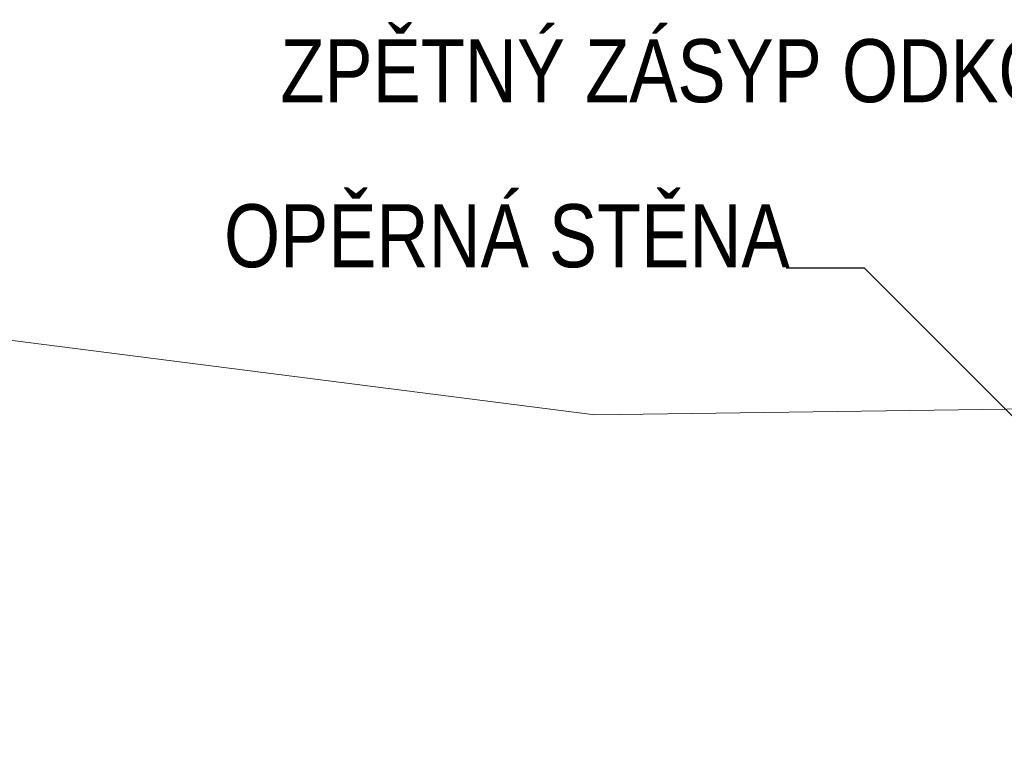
# Model space of a CAD drawing. Header units: millimetres. Extents: x -479461597 to -478645968, y -1101060132 to -1100898045.
# Tile 114 of 145: x -478958962 to -478955057, y -1101055705 to -1101052780. Entities that reach past the tile are written whole.
import ezdxf

# ---------------------------------------------------------------- set-up
doc = ezdxf.new("R2010")
doc.units = ezdxf.units.MM
doc.header["$MEASUREMENT"] = 0
doc.linetypes.add('Wipeout_Contour', pattern=[1000, 0, -1000])
doc.layers.add('Anotace - SP_Pero_č.__25', color=7, linetype='Continuous', lineweight=13, true_color=0x1a4f6e)
doc.layers.add('Situace - terén PT_Pero_č.__190', color=7, linetype='Continuous', lineweight=20, true_color=0x6d6f03)
doc.layers.add('Anotace - SP_Pero_č.__6', color=7, linetype='Continuous', lineweight=20)
doc.layers.add('Bourané_2D prvky - vyplně', color=7, linetype='Continuous')
doc.layers.add('Situace - terén PT', color=7, linetype='Continuous')
doc.styles.add('GENERATED_STYLE_5', font='txt')
doc.dimstyles.new('GENERATED_STYLE__4', dxfattribs={"dimtxt": 0.18, "dimasz": 182.4, "dimexe": 0.18, "dimexo": 0.0625, "dimgap": 0.09, "dimtad": 0, "dimtih": 1, "dimtoh": 1, "dimdec": 4, "dimzin": 0, "dimdsep": 46, "dimcen": 0.09, "dimadec": 0, "dimazin": 0, "dimtfac": 1, "dimtdec": 4, "dimtmove": 0, "dimatfit": 3, "dimldrblk": 'ARROWHEAD_1', "dimfxl": 1, "dimtolj": 1, "dimtzin": 0, "dimarcsym": 0})

# ---------------------------------------------------------------- blocks, each defined once
blk = doc.blocks.new('Řez_23_4', base_point=(-479016584.6, -1101055471.5))
at = {"layer": 'Situace - terén PT_Pero_č.__190', "color": 66, "linetype": 'Continuous', "lineweight": 20, "true_color": 0x6d6f03, "flags": 128}
blk.add_lwpolyline([(-478940383.2, -1101054933.7), (-478941553.8, -1101054950.6), (-478942240.6, -1101055017.1), (-478943448.1, -1101055027.2), (-478950591.5, -1101054361.6), (-478951821.3, -1101054276.1), (-478952355.3, -1101054287.3), (-478956681, -1101054346.5), (-478960317.7, -1101053882.3), (-478960401.7, -1101053875.3), (-478960508.5, -1101053868.6), (-478965190.3, -1101053725.5), (-478967256.2, -1101053737.9), (-478976344.4, -1101053574.5), (-478979023.8, -1101053564.4), (-478980058.3, -1101053563.3), (-478984706.8, -1101053635), (-478986222.8, -1101053644.1), (-478987378.2, -1101053638.6), (-478989248, -1101053543.2), (-478991612.8, -1101053612.6), (-478995603.9, -1101053602.8)], dxfattribs=at)
blk = doc.blocks.new('ARROWHEAD_1')
at = {"color": 0, "linetype": 'Continuous', "lineweight": 0}
blk.add_line((0, 0), (-1, 0), dxfattribs=at)
blk.add_circle((0, 0), 0.25, dxfattribs=at)

msp = doc.modelspace()

# ---------------------------------------------------------------- texts
at = {"layer": 'Anotace - SP_Pero_č.__6', "color": 7, "linetype": 'Continuous', "lineweight": 20, "char_height": 250, "attachment_point": 7, "style": 'GENERATED_STYLE_5'}
for s, insert in [('\\A1;{\\pql;\\fArial Narrow|b0|i0|c238|p34;ZPĚTNÝ ZÁSYP \\fArial Narrow|b0|i0|c238|p34;ODKOP\\fArial Narrow|b0|i0|c238|p34;ANOU ZEMINOU}', (-478957928, -1101053110.7)), ('\\A1;{\\pql;\\fArial Narrow|b0|i0|c238|p34;OPĚRNÁ STĚNA  }', (-478958151.5, -1101053765.2))]:
    msp.add_mtext(s, dxfattribs=dict(at, insert=insert))

# ---------------------------------------------------------------- wipeouts: each hides what was drawn before it
at = {"color": 254, "linetype": 'Wipeout_Contour', "lineweight": 0, "ltscale": 26416046955.85198}
msp.add_wipeout([(-479029245.6, -1101056721.4), (-479028326.9, -1101056724.1), (-479028232.2, -1101057068.5), (-479028085.4, -1101057068.5), (-479027937.9, -1101057068.5), (-479027843.6, -1101056725.6), (-478992001.4, -1101056723.5), (-478991905.9, -1101057071), (-478991608, -1101057071), (-478991512.4, -1101056723.4), (-478955677.4, -1101056721.4), (-478955582.7, -1101057071.5), (-478955424.3, -1101057071.5), (-478955288.5, -1101057071.5), (-478955190.8, -1101056714.9), (-478952675.9, -1101056637.8), (-478952135.1, -1101056621.5), (-478952135.1, -1101055771.5), (-478951119.9, -1101054324.9), (-478943743.3, -1101054992.4), (-478943743.5, -1101057647.8), (-479029245.7, -1101057641.8)], dxfattribs=at).dxf.layer = 'Bourané_2D prvky - vyplně'

# ---------------------------------------------------------------- next in the draw order: block references
at = {"layer": 'Situace - terén PT', "lineweight": 0}
msp.add_blockref('Řez_23_4', (-479016584.6, -1101055471.5), dxfattribs=at)

# ---------------------------------------------------------------- next in the draw order: leaders
at = {"layer": 'Anotace - SP_Pero_č.__25', "color": 146, "linetype": 'Continuous', "lineweight": 13, "true_color": 0x1a4f6e, "annotation_type": 0, "has_hookline": 1, "hookline_direction": 1}
for points, text_width in [([(-478951982.5, -1101054796.8), (-478952267.5, -1101053110.7), (-478952468.4, -1101053110.7)], 5459.5), ([(-478954235, -1101055143.8), (-478955611, -1101053765.2), (-478955921.9, -1101053765.2)], 2229.5)]:
    msp.add_leader(points, dimstyle='GENERATED_STYLE__4', dxfattribs=dict(at, text_width=text_width))

doc.saveas('drawing.dxf')
